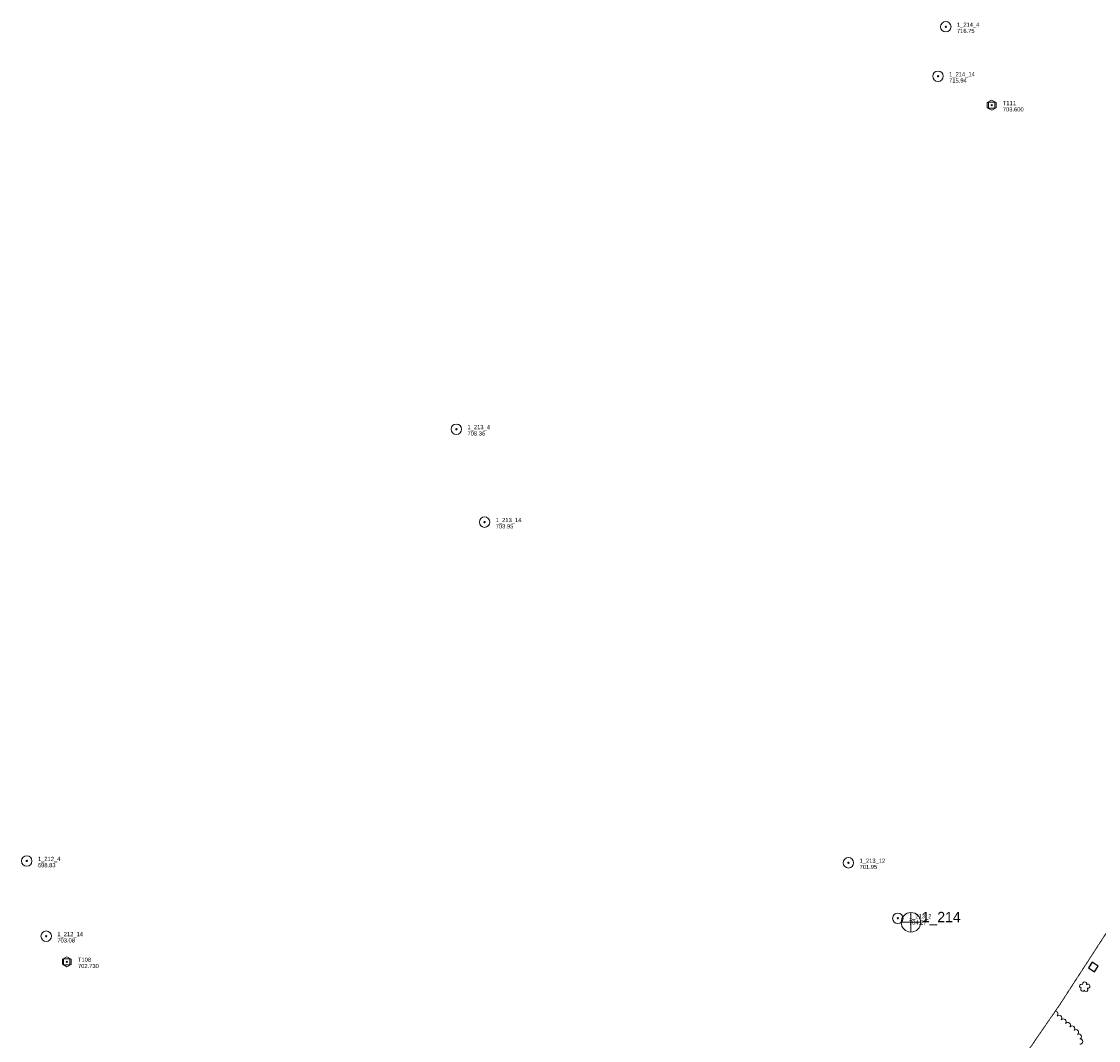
# Model space of a CAD drawing. Extents: x 863487 to 870045, y 569252 to 575761.
# Tile 56 of 66: x 866689 to 868236, y 573684 to 575148. Entities that reach past the tile are written whole.
import ezdxf

# ---------------------------------------------------------------- set-up
doc = ezdxf.new("R2010")
doc.units = 0
doc.header["$LTSCALE"] = 0.005
doc.header["$MEASUREMENT"] = 0
doc.linetypes.add('DGN Style 3', pattern=[37.5, 25, -12.5])
for name, color, linetype, lineweight in [('E_LAND_Vegetation', 3, 'Continuous', 15), ('E_MAP_Control', 4, 'Continuous', 15), ('E_MAP_Limits', 3, 'DGN Style 3', 15), ('E_MAP_PassPoints', 40, 'Continuous', 15), ('E_MISCPROP_HvyLine', 241, 'Continuous', 25)]:
    doc.layers.add(name, color=color, linetype=linetype, lineweight=lineweight)
doc.styles.add('Style-IGR_FONT_0', font='IGR_FONT_0.shx')

# ---------------------------------------------------------------- blocks, each defined once
blk = doc.blocks.new('TP')
at = {"layer": 'E_MAP_Control', "color": 161, "linetype": 'Continuous', "lineweight": 0, "flags": 128}
for points in [[(-6.4, 3.8), (-6.4, -3.6), (0, -7.4), (6.4, -3.7), (6.4, 3.6), (-0.1, 7.4)], [(-4.5, -4.5), (-4.5, 4.5), (4.5, 4.5), (4.5, -4.5)]]:
    blk.add_lwpolyline(points, close=True, dxfattribs=at)
at = {"layer": 'E_MAP_Control', "color": 161, "linetype": 'Continuous', "lineweight": 0}
blk.add_circle((0, 0), 0.871, dxfattribs=at)
blk = doc.blocks.new('PP')
at = {"layer": 'E_MAP_PassPoints', "color": 40, "linetype": 'Continuous', "lineweight": 0}
for radius in [7.5, 0.96]:
    blk.add_circle((0, 0), radius, dxfattribs=at)
blk = doc.blocks.new('PHOTOC')
at = {"layer": 'E_MAP_Limits', "color": 73, "linetype": 'Continuous', "lineweight": 0}
for p, q in [((-13.8, 0), (14.1, 0)), ((0.1, 14.1), (0.1, -13.8))]:
    blk.add_line(p, q, dxfattribs=at)
blk.add_circle((0.2, 0), 14, dxfattribs=at)
blk = doc.blocks.new('TREE')
at = {"layer": 'E_LAND_Vegetation', "color": 93, "linetype": 'Continuous', "lineweight": 0}
for centre, radius, start, end in [((-4.5, 0.2), 2.78, 78.0716, 279.0827), ((-1.5, 4.3), 2.78, 1.3946, 209.1676), ((3.6, 2.4), 2.97, 278.4237, 139.6576), ((-2, -4.2), 2.61, 140.7798, 358.7124), ((3.5, -3.4), 2.97, 196.0746, 79.0478)]:
    blk.add_arc(centre, radius, start, end, dxfattribs=at)

msp = doc.modelspace()

# ---------------------------------------------------------------- linework, layer by layer
at = {"layer": 'E_LAND_Vegetation', "color": 93, "linetype": 'Continuous'}
for centre, start, end in [((868174, 573721.9), 313.7962, 85.2726), ((868179.8, 573716.1), 318.2652, 138.2499), ((868185.9, 573710.8), 319.6316, 139.6162), ((868192.2, 573705.7), 322.3524, 142.3371), ((868198.3, 573700.8), 316.1322, 136.1169), ((868203.7, 573695.4), 306.7281, 126.7128), ((868207.9, 573689.1), 294.4655, 114.4502), ((868209.7, 573682.4), 268.6022, 88.5869)]:
    msp.add_arc(centre, 4.01, start, end, dxfattribs=at)
at = {"layer": 'E_MAP_Limits', "color": 73, "linetype": 'DGN Style 3', "flags": 128}
for points in [[(868659.3, 574452.2), (868640.9, 574427), (868543.4, 574289.2), (868452.2, 574154.1), (868382, 574046.1), (868292.7, 573907.8), (868179.5, 573733.4), (868148.9, 573689.1)], [(868148.9, 573689.1), (868140.2, 573676.2), (868131, 573664.4), (868114.1, 573646), (868088.9, 573622.9), (868041.3, 573581.9), (867979, 573528.9), (867906.8, 573466.2), (867778, 573356.2), (867630.7, 573231), (867461.3, 573082.7)]]:
    msp.add_lwpolyline(points, dxfattribs=at)
at = {"layer": 'E_MISCPROP_HvyLine', "color": 241, "linetype": 'Continuous', "flags": 128}
msp.add_lwpolyline([(868235.9, 573790.5), (868227.2, 573796.1), (868222, 573788.1), (868230.6, 573782.4)], close=True, dxfattribs=at)

# ---------------------------------------------------------------- block references
at = {"layer": 'E_LAND_Vegetation', "color": 93, "linetype": 'Continuous', "rotation": 54.65058595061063}
msp.add_blockref('TREE', (868216.3, 573760.8), dxfattribs=at)
at = {"layer": 'E_MAP_Control', "color": 161, "linetype": 'Continuous'}
for p in [(868082.9, 575027.9), (868082.9, 575027.9), (866754.3, 573796.8), (866754.3, 573796.8)]:
    msp.add_blockref('TP', p, dxfattribs=at)
at = {"layer": 'E_MAP_Limits', "color": 73, "linetype": 'Continuous'}
msp.add_blockref('PHOTOC', (867966.7, 573853.6), dxfattribs=at)
msp.add_blockref('PHOTOC', (867966.7, 573853.6), dxfattribs=at)
at = {"layer": 'E_MAP_PassPoints', "color": 40, "linetype": 'Continuous'}
for p in [(868017, 575140.6), (868017, 575140.6), (868005.8, 575069.4), (868005.8, 575069.4), (867313.9, 574562.2), (867313.9, 574562.2), (867354.5, 574428.7), (867354.5, 574428.7), (866696.8, 573941.7), (866696.8, 573941.7), (867877.1, 573939.1), (867877.1, 573939.1), (867948.1, 573859.3), (867948.1, 573859.3), (866724.7, 573833.6), (866724.7, 573833.6)]:
    msp.add_blockref('PP', p, dxfattribs=at)

# ---------------------------------------------------------------- texts
at = {"layer": 'E_MAP_Control', "color": 161, "linetype": 'Continuous', "style": 'Style-IGR_FONT_0'}
for s, p in [('T111', (868098.9, 575027.9)), ('T111', (868098.9, 575027.9)), ('703.600', (868098.9, 575018.9)), ('703.600', (868098.9, 575018.9)), ('T108', (866770.3, 573796.8)), ('T108', (866770.3, 573796.8)), ('702.730', (866770.3, 573787.8)), ('702.730', (866770.3, 573787.8))]:
    msp.add_text(s, height=6, dxfattribs=at).set_placement(p)
at = {"layer": 'E_MAP_Limits', "color": 73, "linetype": 'Continuous', "style": 'Style-IGR_FONT_0'}
msp.add_text('1_214', height=15, dxfattribs=at).set_placement((867982.5, 573853.6))
msp.add_text('1_214', height=15, dxfattribs=at).set_placement((867982.5, 573853.6))
at = {"layer": 'E_MAP_PassPoints', "color": 40, "linetype": 'Continuous', "style": 'Style-IGR_FONT_0'}
for s, p in [('1_214_4', (868033, 575140.6)), ('1_214_4', (868033, 575140.6)), ('716.75', (868033, 575131.6)), ('716.75', (868033, 575131.6)), ('1_214_14', (868021.8, 575069.4)), ('1_214_14', (868021.8, 575069.4)), ('715.94', (868021.8, 575060.4)), ('715.94', (868021.8, 575060.4)), ('708.36', (867329.9, 574553.2)), ('708.36', (867329.9, 574553.2)), ('1_213_4', (867329.9, 574562.2)), ('1_213_4', (867329.9, 574562.2)), ('1_213_14', (867370.5, 574428.7)), ('1_213_14', (867370.5, 574428.7)), ('703.95', (867370.5, 574419.7)), ('703.95', (867370.5, 574419.7)), ('1_212_4', (866712.8, 573941.7)), ('1_212_4', (866712.8, 573941.7)), ('1_213_12', (867893.1, 573939.1)), ('1_213_12', (867893.1, 573939.1)), ('698.83', (866712.8, 573932.7)), ('698.83', (866712.8, 573932.7)), ('701.95', (867893.1, 573930.1)), ('701.95', (867893.1, 573930.1)), ('1_213_2', (867964.1, 573859.3)), ('1_213_2', (867964.1, 573859.3)), ('704.27', (867964.1, 573850.3)), ('704.27', (867964.1, 573850.3)), ('1_212_14', (866740.7, 573833.6)), ('1_212_14', (866740.7, 573833.6)), ('703.08', (866740.7, 573824.6)), ('703.08', (866740.7, 573824.6))]:
    msp.add_text(s, height=6, dxfattribs=at).set_placement(p)

doc.saveas('drawing.dxf')
